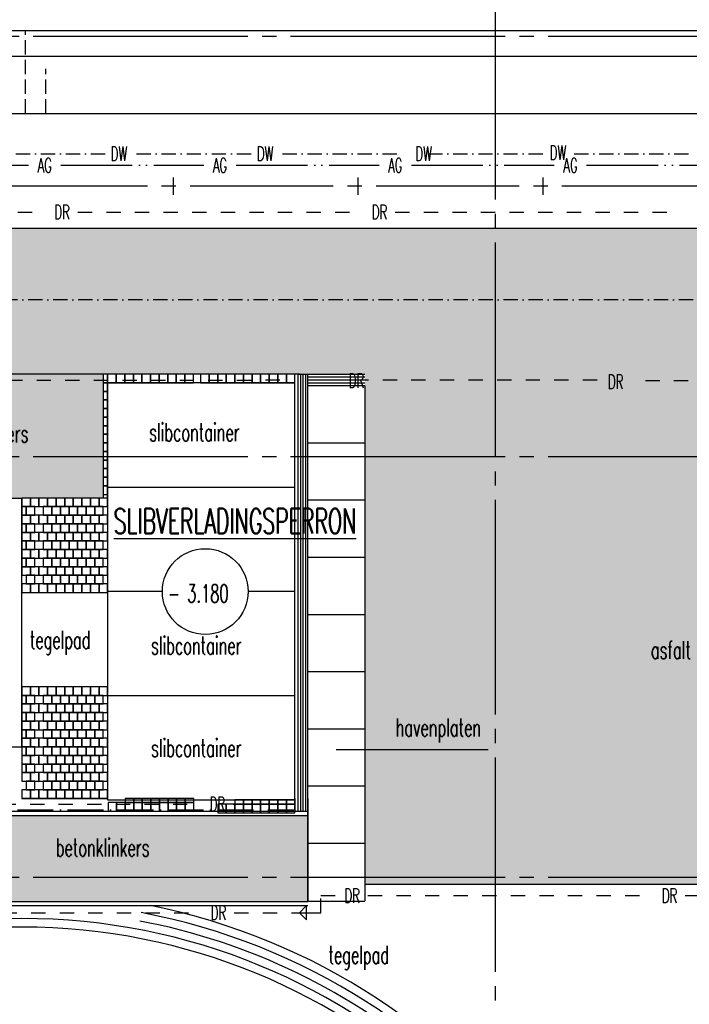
# Model space of a CAD drawing. Extents: x 0 to 295580, y 0 to 170026.
# Tile 12 of 30: x 128401 to 151818, y 94453 to 128878. Entities that reach past the tile are written whole.
import ezdxf
from ezdxf.enums import TextEntityAlignment as Align

# ---------------------------------------------------------------- set-up
doc = ezdxf.new("R2010")
doc.units = 0
doc.header["$LTSCALE"] = 250
for name, pattern in [('CENTRE_M', [7, 5, -1, 0, -1]), ('CENTRE_S', [3.5, 2, -0.75, 0, -0.75]), ('DCENTRE_L', [13, 10, -1, 0, -1, 0, -1]), ('HIDDEN_M', [2.75, 2, -0.75]), ('STR4', [26, 20, -2, 2, -2]), ('STRAMIEN_X', [36, 30, -2, 2, -2]), ('STRIPE_M', [4, 2, -2])]:
    doc.linetypes.add(name, pattern=pattern)
doc.layers.get('0').update_dxf_attribs({"linetype": 'CONTINUOUS'})
for name, color, linetype in [('B0', 51, 'CONTINUOUS'), ('B1', 52, 'CONTINUOUS'), ('B2', 30, 'CONTINUOUS'), ('B3', 110, 'CONTINUOUS'), ('B3-AFRAST', 110, 'STR4'), ('B4', 140, 'CONTINUOUS'), ('BCL1', 71, 'CENTRE_S'), ('BHL2', 63, 'HIDDEN_M'), ('BPP-105', 105, 'CONTINUOUS'), ('BPP-33', 33, 'CONTINUOUS'), ('BTXT2', 123, 'CONTINUOUS'), ('BTXT3', 150, 'CONTINUOUS'), ('BTXT4', 171, 'CONTINUOUS'), ('HULP-AG', 50, 'DCENTRE_L'), ('HULP-DR', 254, 'STRIPE_M'), ('HULP-DW', 130, 'CENTRE_S'), ('HULP-TR', 43, 'CENTRE_M'), ('MEETLIJNEN', 20, 'STRAMIEN_X')]:
    doc.layers.add(name, color=color, linetype=linetype)
doc.styles.add('SIMPLEX06', font='SIMPLEX.shx', dxfattribs={"width": 0.6, "height": 625})

msp = doc.modelspace()

# ---------------------------------------------------------------- linework, layer by layer
for p, q in [((138181.07472, 97652.83576), (138431.07472, 97902.83576)), ((138431.07472, 97402.83576), (138431.07472, 97902.83576)), ((138181.07472, 97652.83576), (138431.07472, 97402.83576)), ((138431.07472, 97652.83576), (138931.07472, 97652.83576))]:
    msp.add_line(p, q)
at = {"layer": 'B0'}
msp.add_line((131326.02688, 112282.38874), (131326.02688, 112152.83576), dxfattribs=at)
for points in [[(131476.02688, 116182.38874), (131476.02688, 116482.38874), (131326.02688, 116482.38874), (131326.02688, 116182.38874)], [(131476.02688, 115882.38874), (131476.02688, 116182.38874), (131326.02688, 116182.38874), (131326.02688, 115882.38874)], [(131476.02688, 115582.38874), (131476.02688, 115882.38874), (131326.02688, 115882.38874), (131326.02688, 115582.38874)], [(131476.02688, 115282.38874), (131476.02688, 115582.38874), (131326.02688, 115582.38874), (131326.02688, 115282.38874)], [(131476.02688, 114978.41562), (131476.02688, 115278.41562), (131326.02688, 115278.41562), (131326.02688, 114978.41562)], [(131476.02688, 114682.38874), (131476.02688, 114982.38874), (131326.02688, 114982.38874), (131326.02688, 114682.38874)], [(131476.02688, 114382.38874), (131476.02688, 114682.38874), (131326.02688, 114682.38874), (131326.02688, 114382.38874)], [(131476.02688, 114082.38874), (131476.02688, 114382.38874), (131326.02688, 114382.38874), (131326.02688, 114082.38874)], [(131476.02688, 113782.38874), (131476.02688, 114082.38874), (131326.02688, 114082.38874), (131326.02688, 113782.38874)], [(131476.02688, 113482.38874), (131476.02688, 113782.38874), (131326.02688, 113782.38874), (131326.02688, 113482.38874)], [(131476.02688, 113182.38874), (131476.02688, 113482.38874), (131326.02688, 113482.38874), (131326.02688, 113182.38874)], [(131476.02688, 112882.38874), (131476.02688, 113182.38874), (131326.02688, 113182.38874), (131326.02688, 112882.38874)], [(131476.02688, 112582.38874), (131476.02688, 112882.38874), (131326.02688, 112882.38874), (131326.02688, 112582.38874)], [(131476.02688, 112282.38874), (131476.02688, 112582.38874), (131326.02688, 112582.38874), (131326.02688, 112282.38874)], [(128626.02688, 111552.83576), (128626.02688, 111852.83576), (128476.02688, 111852.83576), (128476.02688, 111552.83576)], [(128626.02688, 110952.83576), (128626.02688, 111252.83576), (128476.02688, 111252.83576), (128476.02688, 110952.83576)], [(128626.02688, 110352.83576), (128626.02688, 110652.83576), (128476.02688, 110652.83576), (128476.02688, 110352.83576)], [(128626.02688, 109752.83576), (128626.02688, 110052.83576), (128476.02688, 110052.83576), (128476.02688, 109752.83576)], [(128626.02688, 104952.83576), (128626.02688, 105252.83576), (128476.02688, 105252.83576), (128476.02688, 104952.83576)], [(128626.02688, 104352.83576), (128626.02688, 104652.83576), (128476.02688, 104652.83576), (128476.02688, 104352.83576)], [(128626.02688, 103752.83576), (128626.02688, 104052.83576), (128476.02688, 104052.83576), (128476.02688, 103752.83576)], [(128626.02688, 103152.83576), (128626.02688, 103452.83576), (128476.02688, 103452.83576), (128476.02688, 103152.83576)], [(128626.02688, 102552.83576), (128626.02688, 102852.83576), (128476.02688, 102852.83576), (128476.02688, 102552.83576)], [(132090, 101502.83576), (132390, 101502.83576), (132390, 101652.83576), (132090, 101652.83576)], [(132390, 101502.83576), (132690, 101502.83576), (132690, 101652.83576), (132390, 101652.83576)], [(132690, 101502.83576), (132990, 101502.83576), (132990, 101652.83576), (132690, 101652.83576)], [(132990, 101502.83576), (133290, 101502.83576), (133290, 101652.83576), (132990, 101652.83576)], [(133290, 101502.83576), (133590, 101502.83576), (133590, 101652.83576), (133290, 101652.83576)], [(133590, 101502.83576), (133890, 101502.83576), (133890, 101652.83576), (133590, 101652.83576)], [(133890, 101502.83576), (134190, 101502.83576), (134190, 101652.83576), (133890, 101652.83576)], [(134190, 101502.83576), (134490, 101502.83576), (134490, 101652.83576), (134190, 101652.83576)], [(135926.02688, 101452.83576), (136226.02688, 101452.83576), (136226.02688, 101602.83576), (135926.02688, 101602.83576)], [(136226.02688, 101452.83576), (136526.02688, 101452.83576), (136526.02688, 101602.83576), (136226.02688, 101602.83576)], [(136526.02688, 101452.83576), (136826.02688, 101452.83576), (136826.02688, 101602.83576), (136526.02688, 101602.83576)], [(136826.02688, 101452.83576), (137126.02688, 101452.83576), (137126.02688, 101602.83576), (136826.02688, 101602.83576)], [(137126.02688, 101452.83576), (137426.02688, 101452.83576), (137426.02688, 101602.83576), (137126.02688, 101602.83576)], [(137426.02688, 101452.83576), (137726.02688, 101452.83576), (137726.02688, 101602.83576), (137426.02688, 101602.83576)], [(137726.02688, 101452.83576), (138026.02688, 101452.83576), (138026.02688, 101602.83576), (137726.02688, 101602.83576)]]:
    msp.add_lwpolyline(points, close=True, dxfattribs=at)
for radius, start, end in [(22700, 182.513779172, 78.572505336), (22400, 182.513779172, 79.251764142), (22100, 49.034148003, 79.251764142)]:
    msp.add_arc((128476.02688, 75652.83576), radius, start, end, dxfattribs=at)
at = {"layer": 'B1'}
msp.add_line((45176.02688, 127602.83576), (283866.02688, 127602.83576), dxfattribs=at)
at = {"layer": 'B2'}
for p, q in [((46062.05376, 128502.83576), (282466.02688, 128502.83576)), ((94217.6741, 125602.83576), (285466.02688, 125602.83576)), ((138026.02688, 116232.83576), (138026.02688, 116482.38874)), ((138126.02688, 116482.38874), (140476.02688, 116482.38874)), ((138126.02688, 116482.38874), (138126.02688, 101202.83576)), ((138216.02688, 116482.38874), (138216.02688, 101202.83576)), ((138306.02688, 116482.38874), (138306.02688, 101202.83576)), ((138396.02688, 116482.38874), (138396.02688, 101202.83576)), ((138476.02688, 116075.44702), (138476.02688, 116482.38874)), ((140476.02688, 116375.44702), (138476.02688, 116375.44702)), ((140476.02688, 116275.44702), (138476.02688, 116275.44702)), ((140476.02688, 116175.44702), (138476.02688, 116175.44702)), ((131476.02688, 101652.83576), (128476.02688, 101652.83576)), ((138026.02688, 101652.83576), (138026.02688, 101202.83576)), ((98951.02688, 101202.83576), (138476.02688, 101202.83576)), ((99001.02688, 97902.83576), (138476.02688, 97902.83576))]:
    msp.add_line(p, q, dxfattribs=at)
at = {"layer": 'B3'}
for p, q in [((277216.02688, 121582.38874), (93951.02688, 121582.38874)), ((138201.02688, 116482.38874), (117576.02688, 116482.38874)), ((140476.02688, 116075.44702), (138476.02688, 116075.44702)), ((138476.02688, 98052.83576), (138476.02688, 116075.44702)), ((140476.02688, 116075.44702), (140476.02688, 98075.44702)), ((140476.02688, 114075.44702), (138476.02688, 114075.44702)), ((131476.02688, 112537.83576), (138026.02688, 112537.83576)), ((140476.02688, 112075.44702), (138476.02688, 112075.44702)), ((140476.02688, 110075.44702), (138476.02688, 110075.44702)), ((131476.02688, 108892.83576), (133391.47176, 108892.83576)), ((136391.41019, 108892.83576), (138026.02688, 108892.83576)), ((140476.02688, 108075.44702), (138476.02688, 108075.44702)), ((140476.02688, 106075.44702), (138476.02688, 106075.44702)), ((131476.02688, 105247.83576), (138026.02688, 105247.83576)), ((140476.02688, 104075.44702), (138476.02688, 104075.44702)), ((140476.02688, 102075.44702), (138476.02688, 102075.44702)), ((138476.02688, 101652.83576), (138476.02688, 98052.83576)), ((99001.02688, 101052.83576), (138476.02688, 101052.83576)), ((140476.02688, 100075.44702), (138476.02688, 100075.44702)), ((140476.02688, 98652.83576), (174476.02688, 98652.83576)), ((99001.02688, 98052.83576), (138476.02688, 98052.83576)), ((140476.02688, 98052.83576), (138476.02688, 98052.83576))]:
    msp.add_line(p, q, dxfattribs=at)
msp.add_lwpolyline([(131476.02688, 101602.83576), (138026.02688, 101602.83576), (138026.02688, 116182.83576), (131476.02688, 116182.83576)], close=True, dxfattribs=at)
at = {"layer": 'B3-AFRAST'}
for p, q in [((133766.26268, 123355.9419), (133766.26268, 122757.28076)), ((140231.26268, 123355.9419), (140231.26268, 122757.28076)), ((146696.26268, 123355.9419), (146696.26268, 122757.28076)), ((256366.02688, 123052.83576), (43426.02688, 123052.83576))]:
    msp.add_line(p, q, dxfattribs=at)
at = {"layer": 'B4'}
for p, q in [((122326.02688, 112152.83576), (128476.02688, 112152.83576)), ((128476.02688, 103452.83576), (128476.02688, 112152.83576)), ((122326.02688, 103452.83576), (128476.02688, 103452.83576))]:
    msp.add_line(p, q, dxfattribs=at)
for radius, start, end in [(21800, 1.971574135, 178.028425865), (21500, 1.999095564, 178.000904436)]:
    msp.add_arc((128476.02688, 75652.83576), radius, start, end, dxfattribs=at)
at = {"layer": 'BCL1'}
msp.add_line((290216.02688, 119082.38874), (96451.02688, 119082.38874), dxfattribs=at)
at = {"layer": 'BHL2'}
for p, q in [((128603.52515, 125602.83576), (128603.52515, 128502.83576)), ((129311.13364, 125602.83576), (129311.13364, 127156.53307))]:
    msp.add_line(p, q, dxfattribs=at)
at = {"layer": 'BPP-105'}
for points in [[(122326.02688, 112152.83576), (122326.02688, 116482.38874), (131326.02688, 112152.83576), (131326.02688, 116482.38874)], [(99001.02688, 98052.83576), (99001.02688, 101052.83576), (138476.02688, 98052.83576), (138476.02688, 101052.83576)]]:
    msp.add_solid(points, dxfattribs=at)
at = {"layer": 'BPP-33'}
for points in [[(287216.02688, 116582.38874), (287216.02688, 121582.38874), (98951.02688, 116482.38874), (98951.02688, 121582.38874)], [(140476.02688, 98652.83576), (140476.02688, 116652.83576), (174476.02688, 98696.04109), (174476.02688, 116652.83576)]]:
    msp.add_solid(points, dxfattribs=at)
at = {"layer": 'BTXT2'}
msp.add_line((144779.89547, 103355.21747), (139463.75984, 103355.21747), dxfattribs=at)
for points in [[(131476.02688, 116182.83576), (131776.02688, 116182.83576), (131776.02688, 116482.83576), (131476.02688, 116482.83576)], [(131776.02688, 116182.83576), (132076.02688, 116182.83576), (132076.02688, 116482.83576), (131776.02688, 116482.83576)], [(132076.02688, 116182.83576), (132376.02688, 116182.83576), (132376.02688, 116482.83576), (132076.02688, 116482.83576)], [(132376.02688, 116182.83576), (132676.02688, 116182.83576), (132676.02688, 116482.83576), (132376.02688, 116482.83576)], [(132676.02688, 116182.83576), (132976.02688, 116182.83576), (132976.02688, 116482.83576), (132676.02688, 116482.83576)], [(132976.02688, 116182.83576), (133276.02688, 116182.83576), (133276.02688, 116482.83576), (132976.02688, 116482.83576)], [(133276.02688, 116182.83576), (133576.02688, 116182.83576), (133576.02688, 116482.83576), (133276.02688, 116482.83576)], [(133576.02688, 116182.83576), (133876.02688, 116182.83576), (133876.02688, 116482.83576), (133576.02688, 116482.83576)], [(133876.02688, 116182.83576), (134176.02688, 116182.83576), (134176.02688, 116482.83576), (133876.02688, 116482.83576)], [(134176.02688, 116182.83576), (134476.02688, 116182.83576), (134476.02688, 116482.83576), (134176.02688, 116482.83576)], [(134726.02688, 116182.83576), (135026.02688, 116182.83576), (135026.02688, 116482.83576), (134726.02688, 116482.83576)], [(135026.02688, 116182.83576), (135326.02688, 116182.83576), (135326.02688, 116482.83576), (135026.02688, 116482.83576)], [(135326.02688, 116182.83576), (135626.02688, 116182.83576), (135626.02688, 116482.83576), (135326.02688, 116482.83576)], [(135626.02688, 116182.83576), (135926.02688, 116182.83576), (135926.02688, 116482.83576), (135626.02688, 116482.83576)], [(135926.02688, 116182.83576), (136226.02688, 116182.83576), (136226.02688, 116482.83576), (135926.02688, 116482.83576)], [(136226.02688, 116182.83576), (136526.02688, 116182.83576), (136526.02688, 116482.83576), (136226.02688, 116482.83576)], [(136526.02688, 116182.83576), (136826.02688, 116182.83576), (136826.02688, 116482.83576), (136526.02688, 116482.83576)], [(136826.02688, 116182.83576), (137126.02688, 116182.83576), (137126.02688, 116482.83576), (136826.02688, 116482.83576)], [(137126.02688, 116182.83576), (137426.02688, 116182.83576), (137426.02688, 116482.83576), (137126.02688, 116482.83576)], [(137426.02688, 116182.83576), (137726.02688, 116182.83576), (137726.02688, 116482.83576), (137426.02688, 116482.83576)], [(137726.02688, 116182.83576), (138026.02688, 116182.83576), (138026.02688, 116482.83576), (137726.02688, 116482.83576)], [(128476.02688, 111852.83576), (128776.02688, 111852.83576), (128776.02688, 112152.83576), (128476.02688, 112152.83576)], [(128776.02688, 111852.83576), (129076.02688, 111852.83576), (129076.02688, 112152.83576), (128776.02688, 112152.83576)], [(129076.02688, 111852.83576), (129376.02688, 111852.83576), (129376.02688, 112152.83576), (129076.02688, 112152.83576)], [(129376.02688, 111852.83576), (129676.02688, 111852.83576), (129676.02688, 112152.83576), (129376.02688, 112152.83576)], [(129676.02688, 111852.83576), (129976.02688, 111852.83576), (129976.02688, 112152.83576), (129676.02688, 112152.83576)], [(129976.02688, 111852.83576), (130276.02688, 111852.83576), (130276.02688, 112152.83576), (129976.02688, 112152.83576)], [(130276.02688, 111852.83576), (130576.02688, 111852.83576), (130576.02688, 112152.83576), (130276.02688, 112152.83576)], [(130576.02688, 111852.83576), (130876.02688, 111852.83576), (130876.02688, 112152.83576), (130576.02688, 112152.83576)], [(130876.02688, 111852.83576), (131176.02688, 111852.83576), (131176.02688, 112152.83576), (130876.02688, 112152.83576)], [(131176.02688, 111852.83576), (131476.02688, 111852.83576), (131476.02688, 112152.83576), (131176.02688, 112152.83576)], [(128476.02688, 111252.83576), (128776.02688, 111252.83576), (128776.02688, 111552.83576), (128476.02688, 111552.83576)], [(128626.02688, 111552.83576), (128926.02688, 111552.83576), (128926.02688, 111852.83576), (128626.02688, 111852.83576)], [(128776.02688, 111252.83576), (129076.02688, 111252.83576), (129076.02688, 111552.83576), (128776.02688, 111552.83576)], [(129076.02688, 111252.83576), (129376.02688, 111252.83576), (129376.02688, 111552.83576), (129076.02688, 111552.83576)], [(129226.02688, 111552.83576), (129526.02688, 111552.83576), (129526.02688, 111852.83576), (129226.02688, 111852.83576)], [(129376.02688, 111252.83576), (129676.02688, 111252.83576), (129676.02688, 111552.83576), (129376.02688, 111552.83576)], [(129526.02688, 111552.83576), (129826.02688, 111552.83576), (129826.02688, 111852.83576), (129526.02688, 111852.83576)], [(129676.02688, 111252.83576), (129976.02688, 111252.83576), (129976.02688, 111552.83576), (129676.02688, 111552.83576)], [(129826.02688, 111552.83576), (130126.02688, 111552.83576), (130126.02688, 111852.83576), (129826.02688, 111852.83576)], [(129976.02688, 111252.83576), (130276.02688, 111252.83576), (130276.02688, 111552.83576), (129976.02688, 111552.83576)], [(130126.02688, 111552.83576), (130426.02688, 111552.83576), (130426.02688, 111852.83576), (130126.02688, 111852.83576)], [(130276.02688, 111252.83576), (130576.02688, 111252.83576), (130576.02688, 111552.83576), (130276.02688, 111552.83576)], [(130426.02688, 111552.83576), (130726.02688, 111552.83576), (130726.02688, 111852.83576), (130426.02688, 111852.83576)], [(130576.02688, 111252.83576), (130876.02688, 111252.83576), (130876.02688, 111552.83576), (130576.02688, 111552.83576)], [(130726.02688, 111552.83576), (131026.02688, 111552.83576), (131026.02688, 111852.83576), (130726.02688, 111852.83576)], [(130876.02688, 111252.83576), (131176.02688, 111252.83576), (131176.02688, 111552.83576), (130876.02688, 111552.83576)], [(131026.02688, 111552.83576), (131326.02688, 111552.83576), (131326.02688, 111852.83576), (131026.02688, 111852.83576)], [(131176.02688, 111252.83576), (131476.02688, 111252.83576), (131476.02688, 111552.83576), (131176.02688, 111552.83576)], [(128626.02688, 110952.83576), (128926.02688, 110952.83576), (128926.02688, 111252.83576), (128626.02688, 111252.83576)], [(129226.02688, 110952.83576), (129526.02688, 110952.83576), (129526.02688, 111252.83576), (129226.02688, 111252.83576)], [(129526.02688, 110952.83576), (129826.02688, 110952.83576), (129826.02688, 111252.83576), (129526.02688, 111252.83576)], [(129826.02688, 110952.83576), (130126.02688, 110952.83576), (130126.02688, 111252.83576), (129826.02688, 111252.83576)], [(130126.02688, 110952.83576), (130426.02688, 110952.83576), (130426.02688, 111252.83576), (130126.02688, 111252.83576)], [(130426.02688, 110952.83576), (130726.02688, 110952.83576), (130726.02688, 111252.83576), (130426.02688, 111252.83576)], [(130726.02688, 110952.83576), (131026.02688, 110952.83576), (131026.02688, 111252.83576), (130726.02688, 111252.83576)], [(131026.02688, 110952.83576), (131326.02688, 110952.83576), (131326.02688, 111252.83576), (131026.02688, 111252.83576)], [(128476.02688, 110652.83576), (128776.02688, 110652.83576), (128776.02688, 110952.83576), (128476.02688, 110952.83576)], [(128776.02688, 110652.83576), (129076.02688, 110652.83576), (129076.02688, 110952.83576), (128776.02688, 110952.83576)], [(129076.02688, 110652.83576), (129376.02688, 110652.83576), (129376.02688, 110952.83576), (129076.02688, 110952.83576)], [(129376.02688, 110652.83576), (129676.02688, 110652.83576), (129676.02688, 110952.83576), (129376.02688, 110952.83576)], [(129676.02688, 110652.83576), (129976.02688, 110652.83576), (129976.02688, 110952.83576), (129676.02688, 110952.83576)], [(129976.02688, 110652.83576), (130276.02688, 110652.83576), (130276.02688, 110952.83576), (129976.02688, 110952.83576)], [(130276.02688, 110652.83576), (130576.02688, 110652.83576), (130576.02688, 110952.83576), (130276.02688, 110952.83576)], [(130576.02688, 110652.83576), (130876.02688, 110652.83576), (130876.02688, 110952.83576), (130576.02688, 110952.83576)], [(130876.02688, 110652.83576), (131176.02688, 110652.83576), (131176.02688, 110952.83576), (130876.02688, 110952.83576)], [(131176.02688, 110652.83576), (131476.02688, 110652.83576), (131476.02688, 110952.83576), (131176.02688, 110952.83576)], [(128626.02688, 110352.83576), (128926.02688, 110352.83576), (128926.02688, 110652.83576), (128626.02688, 110652.83576)], [(129226.02688, 110352.83576), (129526.02688, 110352.83576), (129526.02688, 110652.83576), (129226.02688, 110652.83576)], [(129526.02688, 110352.83576), (129826.02688, 110352.83576), (129826.02688, 110652.83576), (129526.02688, 110652.83576)], [(129826.02688, 110352.83576), (130126.02688, 110352.83576), (130126.02688, 110652.83576), (129826.02688, 110652.83576)], [(130126.02688, 110352.83576), (130426.02688, 110352.83576), (130426.02688, 110652.83576), (130126.02688, 110652.83576)], [(130426.02688, 110352.83576), (130726.02688, 110352.83576), (130726.02688, 110652.83576), (130426.02688, 110652.83576)], [(130726.02688, 110352.83576), (131026.02688, 110352.83576), (131026.02688, 110652.83576), (130726.02688, 110652.83576)], [(131026.02688, 110352.83576), (131326.02688, 110352.83576), (131326.02688, 110652.83576), (131026.02688, 110652.83576)], [(128476.02688, 110052.83576), (128776.02688, 110052.83576), (128776.02688, 110352.83576), (128476.02688, 110352.83576)], [(128776.02688, 110052.83576), (129076.02688, 110052.83576), (129076.02688, 110352.83576), (128776.02688, 110352.83576)], [(129076.02688, 110052.83576), (129376.02688, 110052.83576), (129376.02688, 110352.83576), (129076.02688, 110352.83576)], [(129376.02688, 110052.83576), (129676.02688, 110052.83576), (129676.02688, 110352.83576), (129376.02688, 110352.83576)], [(129676.02688, 110052.83576), (129976.02688, 110052.83576), (129976.02688, 110352.83576), (129676.02688, 110352.83576)], [(129976.02688, 110052.83576), (130276.02688, 110052.83576), (130276.02688, 110352.83576), (129976.02688, 110352.83576)], [(130276.02688, 110052.83576), (130576.02688, 110052.83576), (130576.02688, 110352.83576), (130276.02688, 110352.83576)], [(130576.02688, 110052.83576), (130876.02688, 110052.83576), (130876.02688, 110352.83576), (130576.02688, 110352.83576)], [(130876.02688, 110052.83576), (131176.02688, 110052.83576), (131176.02688, 110352.83576), (130876.02688, 110352.83576)], [(131176.02688, 110052.83576), (131476.02688, 110052.83576), (131476.02688, 110352.83576), (131176.02688, 110352.83576)], [(128626.02688, 109752.83576), (128926.02688, 109752.83576), (128926.02688, 110052.83576), (128626.02688, 110052.83576)], [(129226.02688, 109752.83576), (129526.02688, 109752.83576), (129526.02688, 110052.83576), (129226.02688, 110052.83576)], [(129526.02688, 109752.83576), (129826.02688, 109752.83576), (129826.02688, 110052.83576), (129526.02688, 110052.83576)], [(129826.02688, 109752.83576), (130126.02688, 109752.83576), (130126.02688, 110052.83576), (129826.02688, 110052.83576)], [(130126.02688, 109752.83576), (130426.02688, 109752.83576), (130426.02688, 110052.83576), (130126.02688, 110052.83576)], [(130426.02688, 109752.83576), (130726.02688, 109752.83576), (130726.02688, 110052.83576), (130426.02688, 110052.83576)], [(130726.02688, 109752.83576), (131026.02688, 109752.83576), (131026.02688, 110052.83576), (130726.02688, 110052.83576)], [(131026.02688, 109752.83576), (131326.02688, 109752.83576), (131326.02688, 110052.83576), (131026.02688, 110052.83576)], [(128476.02688, 109452.83576), (128776.02688, 109452.83576), (128776.02688, 109752.83576), (128476.02688, 109752.83576)], [(128776.02688, 109452.83576), (129076.02688, 109452.83576), (129076.02688, 109752.83576), (128776.02688, 109752.83576)], [(129076.02688, 109452.83576), (129376.02688, 109452.83576), (129376.02688, 109752.83576), (129076.02688, 109752.83576)], [(129376.02688, 109452.83576), (129676.02688, 109452.83576), (129676.02688, 109752.83576), (129376.02688, 109752.83576)], [(129676.02688, 109452.83576), (129976.02688, 109452.83576), (129976.02688, 109752.83576), (129676.02688, 109752.83576)], [(129976.02688, 109452.83576), (130276.02688, 109452.83576), (130276.02688, 109752.83576), (129976.02688, 109752.83576)], [(130276.02688, 109452.83576), (130576.02688, 109452.83576), (130576.02688, 109752.83576), (130276.02688, 109752.83576)], [(130576.02688, 109452.83576), (130876.02688, 109452.83576), (130876.02688, 109752.83576), (130576.02688, 109752.83576)], [(130876.02688, 109452.83576), (131176.02688, 109452.83576), (131176.02688, 109752.83576), (130876.02688, 109752.83576)], [(131176.02688, 109452.83576), (131476.02688, 109452.83576), (131476.02688, 109752.83576), (131176.02688, 109752.83576)], [(128476.02688, 108852.83576), (128776.02688, 108852.83576), (128776.02688, 109152.83576), (128476.02688, 109152.83576)], [(128626.02688, 109152.83576), (128926.02688, 109152.83576), (128926.02688, 109452.83576), (128626.02688, 109452.83576)], [(128776.02688, 108852.83576), (129076.02688, 108852.83576), (129076.02688, 109152.83576), (128776.02688, 109152.83576)], [(129076.02688, 108852.83576), (129376.02688, 108852.83576), (129376.02688, 109152.83576), (129076.02688, 109152.83576)], [(129226.02688, 109152.83576), (129526.02688, 109152.83576), (129526.02688, 109452.83576), (129226.02688, 109452.83576)], [(129376.02688, 108852.83576), (129676.02688, 108852.83576), (129676.02688, 109152.83576), (129376.02688, 109152.83576)], [(129526.02688, 109152.83576), (129826.02688, 109152.83576), (129826.02688, 109452.83576), (129526.02688, 109452.83576)], [(129676.02688, 108852.83576), (129976.02688, 108852.83576), (129976.02688, 109152.83576), (129676.02688, 109152.83576)], [(129826.02688, 109152.83576), (130126.02688, 109152.83576), (130126.02688, 109452.83576), (129826.02688, 109452.83576)], [(129976.02688, 108852.83576), (130276.02688, 108852.83576), (130276.02688, 109152.83576), (129976.02688, 109152.83576)], [(130126.02688, 109152.83576), (130426.02688, 109152.83576), (130426.02688, 109452.83576), (130126.02688, 109452.83576)], [(130276.02688, 108852.83576), (130576.02688, 108852.83576), (130576.02688, 109152.83576), (130276.02688, 109152.83576)], [(130426.02688, 109152.83576), (130726.02688, 109152.83576), (130726.02688, 109452.83576), (130426.02688, 109452.83576)], [(130576.02688, 108852.83576), (130876.02688, 108852.83576), (130876.02688, 109152.83576), (130576.02688, 109152.83576)], [(130726.02688, 109152.83576), (131026.02688, 109152.83576), (131026.02688, 109452.83576), (130726.02688, 109452.83576)], [(130876.02688, 108852.83576), (131176.02688, 108852.83576), (131176.02688, 109152.83576), (130876.02688, 109152.83576)], [(131026.02688, 109152.83576), (131326.02688, 109152.83576), (131326.02688, 109452.83576), (131026.02688, 109452.83576)], [(131176.02688, 108852.83576), (131476.02688, 108852.83576), (131476.02688, 109152.83576), (131176.02688, 109152.83576)], [(128476.02688, 105252.83576), (128776.02688, 105252.83576), (128776.02688, 105552.83576), (128476.02688, 105552.83576)], [(128776.02688, 105252.83576), (129076.02688, 105252.83576), (129076.02688, 105552.83576), (128776.02688, 105552.83576)], [(129076.02688, 105252.83576), (129376.02688, 105252.83576), (129376.02688, 105552.83576), (129076.02688, 105552.83576)], [(129376.02688, 105252.83576), (129676.02688, 105252.83576), (129676.02688, 105552.83576), (129376.02688, 105552.83576)], [(129676.02688, 105252.83576), (129976.02688, 105252.83576), (129976.02688, 105552.83576), (129676.02688, 105552.83576)], [(129976.02688, 105252.83576), (130276.02688, 105252.83576), (130276.02688, 105552.83576), (129976.02688, 105552.83576)], [(130276.02688, 105252.83576), (130576.02688, 105252.83576), (130576.02688, 105552.83576), (130276.02688, 105552.83576)], [(130576.02688, 105252.83576), (130876.02688, 105252.83576), (130876.02688, 105552.83576), (130576.02688, 105552.83576)], [(130876.02688, 105252.83576), (131176.02688, 105252.83576), (131176.02688, 105552.83576), (130876.02688, 105552.83576)], [(131176.02688, 105252.83576), (131476.02688, 105252.83576), (131476.02688, 105552.83576), (131176.02688, 105552.83576)], [(128626.02688, 104952.83576), (128926.02688, 104952.83576), (128926.02688, 105252.83576), (128626.02688, 105252.83576)], [(129226.02688, 104952.83576), (129526.02688, 104952.83576), (129526.02688, 105252.83576), (129226.02688, 105252.83576)], [(129526.02688, 104952.83576), (129826.02688, 104952.83576), (129826.02688, 105252.83576), (129526.02688, 105252.83576)], [(129826.02688, 104952.83576), (130126.02688, 104952.83576), (130126.02688, 105252.83576), (129826.02688, 105252.83576)], [(130126.02688, 104952.83576), (130426.02688, 104952.83576), (130426.02688, 105252.83576), (130126.02688, 105252.83576)], [(130426.02688, 104952.83576), (130726.02688, 104952.83576), (130726.02688, 105252.83576), (130426.02688, 105252.83576)], [(130726.02688, 104952.83576), (131026.02688, 104952.83576), (131026.02688, 105252.83576), (130726.02688, 105252.83576)], [(131026.02688, 104952.83576), (131326.02688, 104952.83576), (131326.02688, 105252.83576), (131026.02688, 105252.83576)], [(128476.02688, 104652.83576), (128776.02688, 104652.83576), (128776.02688, 104952.83576), (128476.02688, 104952.83576)], [(128626.02688, 104352.83576), (128926.02688, 104352.83576), (128926.02688, 104652.83576), (128626.02688, 104652.83576)], [(128776.02688, 104652.83576), (129076.02688, 104652.83576), (129076.02688, 104952.83576), (128776.02688, 104952.83576)], [(129076.02688, 104652.83576), (129376.02688, 104652.83576), (129376.02688, 104952.83576), (129076.02688, 104952.83576)], [(129226.02688, 104352.83576), (129526.02688, 104352.83576), (129526.02688, 104652.83576), (129226.02688, 104652.83576)], [(129376.02688, 104652.83576), (129676.02688, 104652.83576), (129676.02688, 104952.83576), (129376.02688, 104952.83576)], [(129526.02688, 104352.83576), (129826.02688, 104352.83576), (129826.02688, 104652.83576), (129526.02688, 104652.83576)], [(129676.02688, 104652.83576), (129976.02688, 104652.83576), (129976.02688, 104952.83576), (129676.02688, 104952.83576)], [(129826.02688, 104352.83576), (130126.02688, 104352.83576), (130126.02688, 104652.83576), (129826.02688, 104652.83576)], [(129976.02688, 104652.83576), (130276.02688, 104652.83576), (130276.02688, 104952.83576), (129976.02688, 104952.83576)], [(130126.02688, 104352.83576), (130426.02688, 104352.83576), (130426.02688, 104652.83576), (130126.02688, 104652.83576)], [(130276.02688, 104652.83576), (130576.02688, 104652.83576), (130576.02688, 104952.83576), (130276.02688, 104952.83576)], [(130426.02688, 104352.83576), (130726.02688, 104352.83576), (130726.02688, 104652.83576), (130426.02688, 104652.83576)], [(130576.02688, 104652.83576), (130876.02688, 104652.83576), (130876.02688, 104952.83576), (130576.02688, 104952.83576)], [(130726.02688, 104352.83576), (131026.02688, 104352.83576), (131026.02688, 104652.83576), (130726.02688, 104652.83576)], [(130876.02688, 104652.83576), (131176.02688, 104652.83576), (131176.02688, 104952.83576), (130876.02688, 104952.83576)], [(131026.02688, 104352.83576), (131326.02688, 104352.83576), (131326.02688, 104652.83576), (131026.02688, 104652.83576)], [(131176.02688, 104652.83576), (131476.02688, 104652.83576), (131476.02688, 104952.83576), (131176.02688, 104952.83576)], [(128476.02688, 104052.83576), (128776.02688, 104052.83576), (128776.02688, 104352.83576), (128476.02688, 104352.83576)], [(128776.02688, 104052.83576), (129076.02688, 104052.83576), (129076.02688, 104352.83576), (128776.02688, 104352.83576)], [(129076.02688, 104052.83576), (129376.02688, 104052.83576), (129376.02688, 104352.83576), (129076.02688, 104352.83576)], [(129376.02688, 104052.83576), (129676.02688, 104052.83576), (129676.02688, 104352.83576), (129376.02688, 104352.83576)], [(129676.02688, 104052.83576), (129976.02688, 104052.83576), (129976.02688, 104352.83576), (129676.02688, 104352.83576)], [(129976.02688, 104052.83576), (130276.02688, 104052.83576), (130276.02688, 104352.83576), (129976.02688, 104352.83576)], [(130276.02688, 104052.83576), (130576.02688, 104052.83576), (130576.02688, 104352.83576), (130276.02688, 104352.83576)], [(130576.02688, 104052.83576), (130876.02688, 104052.83576), (130876.02688, 104352.83576), (130576.02688, 104352.83576)], [(130876.02688, 104052.83576), (131176.02688, 104052.83576), (131176.02688, 104352.83576), (130876.02688, 104352.83576)], [(131176.02688, 104052.83576), (131476.02688, 104052.83576), (131476.02688, 104352.83576), (131176.02688, 104352.83576)], [(128626.02688, 103752.83576), (128926.02688, 103752.83576), (128926.02688, 104052.83576), (128626.02688, 104052.83576)], [(129226.02688, 103752.83576), (129526.02688, 103752.83576), (129526.02688, 104052.83576), (129226.02688, 104052.83576)], [(129526.02688, 103752.83576), (129826.02688, 103752.83576), (129826.02688, 104052.83576), (129526.02688, 104052.83576)], [(129826.02688, 103752.83576), (130126.02688, 103752.83576), (130126.02688, 104052.83576), (129826.02688, 104052.83576)], [(130126.02688, 103752.83576), (130426.02688, 103752.83576), (130426.02688, 104052.83576), (130126.02688, 104052.83576)], [(130426.02688, 103752.83576), (130726.02688, 103752.83576), (130726.02688, 104052.83576), (130426.02688, 104052.83576)], [(130726.02688, 103752.83576), (131026.02688, 103752.83576), (131026.02688, 104052.83576), (130726.02688, 104052.83576)], [(131026.02688, 103752.83576), (131326.02688, 103752.83576), (131326.02688, 104052.83576), (131026.02688, 104052.83576)], [(128476.02688, 103452.83576), (128776.02688, 103452.83576), (128776.02688, 103752.83576), (128476.02688, 103752.83576)], [(128776.02688, 103452.83576), (129076.02688, 103452.83576), (129076.02688, 103752.83576), (128776.02688, 103752.83576)], [(129076.02688, 103452.83576), (129376.02688, 103452.83576), (129376.02688, 103752.83576), (129076.02688, 103752.83576)], [(129376.02688, 103452.83576), (129676.02688, 103452.83576), (129676.02688, 103752.83576), (129376.02688, 103752.83576)], [(129676.02688, 103452.83576), (129976.02688, 103452.83576), (129976.02688, 103752.83576), (129676.02688, 103752.83576)], [(129976.02688, 103452.83576), (130276.02688, 103452.83576), (130276.02688, 103752.83576), (129976.02688, 103752.83576)], [(130276.02688, 103452.83576), (130576.02688, 103452.83576), (130576.02688, 103752.83576), (130276.02688, 103752.83576)], [(130576.02688, 103452.83576), (130876.02688, 103452.83576), (130876.02688, 103752.83576), (130576.02688, 103752.83576)], [(130876.02688, 103452.83576), (131176.02688, 103452.83576), (131176.02688, 103752.83576), (130876.02688, 103752.83576)], [(131176.02688, 103452.83576), (131476.02688, 103452.83576), (131476.02688, 103752.83576), (131176.02688, 103752.83576)], [(128626.02688, 103152.83576), (128926.02688, 103152.83576), (128926.02688, 103452.83576), (128626.02688, 103452.83576)], [(129226.02688, 103152.83576), (129526.02688, 103152.83576), (129526.02688, 103452.83576), (129226.02688, 103452.83576)], [(129526.02688, 103152.83576), (129826.02688, 103152.83576), (129826.02688, 103452.83576), (129526.02688, 103452.83576)], [(129826.02688, 103152.83576), (130126.02688, 103152.83576), (130126.02688, 103452.83576), (129826.02688, 103452.83576)], [(130126.02688, 103152.83576), (130426.02688, 103152.83576), (130426.02688, 103452.83576), (130126.02688, 103452.83576)], [(130426.02688, 103152.83576), (130726.02688, 103152.83576), (130726.02688, 103452.83576), (130426.02688, 103452.83576)], [(130726.02688, 103152.83576), (131026.02688, 103152.83576), (131026.02688, 103452.83576), (130726.02688, 103452.83576)], [(131026.02688, 103152.83576), (131326.02688, 103152.83576), (131326.02688, 103452.83576), (131026.02688, 103452.83576)], [(128476.02688, 102852.83576), (128776.02688, 102852.83576), (128776.02688, 103152.83576), (128476.02688, 103152.83576)], [(128776.02688, 102852.83576), (129076.02688, 102852.83576), (129076.02688, 103152.83576), (128776.02688, 103152.83576)], [(129076.02688, 102852.83576), (129376.02688, 102852.83576), (129376.02688, 103152.83576), (129076.02688, 103152.83576)], [(129376.02688, 102852.83576), (129676.02688, 102852.83576), (129676.02688, 103152.83576), (129376.02688, 103152.83576)], [(129676.02688, 102852.83576), (129976.02688, 102852.83576), (129976.02688, 103152.83576), (129676.02688, 103152.83576)], [(129976.02688, 102852.83576), (130276.02688, 102852.83576), (130276.02688, 103152.83576), (129976.02688, 103152.83576)], [(130276.02688, 102852.83576), (130576.02688, 102852.83576), (130576.02688, 103152.83576), (130276.02688, 103152.83576)], [(130576.02688, 102852.83576), (130876.02688, 102852.83576), (130876.02688, 103152.83576), (130576.02688, 103152.83576)], [(130876.02688, 102852.83576), (131176.02688, 102852.83576), (131176.02688, 103152.83576), (130876.02688, 103152.83576)], [(131176.02688, 102852.83576), (131476.02688, 102852.83576), (131476.02688, 103152.83576), (131176.02688, 103152.83576)], [(128626.02688, 102552.83576), (128926.02688, 102552.83576), (128926.02688, 102852.83576), (128626.02688, 102852.83576)], [(129226.02688, 102552.83576), (129526.02688, 102552.83576), (129526.02688, 102852.83576), (129226.02688, 102852.83576)], [(129526.02688, 102552.83576), (129826.02688, 102552.83576), (129826.02688, 102852.83576), (129526.02688, 102852.83576)], [(129826.02688, 102552.83576), (130126.02688, 102552.83576), (130126.02688, 102852.83576), (129826.02688, 102852.83576)], [(130126.02688, 102552.83576), (130426.02688, 102552.83576), (130426.02688, 102852.83576), (130126.02688, 102852.83576)], [(130426.02688, 102552.83576), (130726.02688, 102552.83576), (130726.02688, 102852.83576), (130426.02688, 102852.83576)], [(130726.02688, 102552.83576), (131026.02688, 102552.83576), (131026.02688, 102852.83576), (130726.02688, 102852.83576)], [(131026.02688, 102552.83576), (131326.02688, 102552.83576), (131326.02688, 102852.83576), (131026.02688, 102852.83576)], [(128476.02688, 102252.83576), (128776.02688, 102252.83576), (128776.02688, 102552.83576), (128476.02688, 102552.83576)], [(128626.02688, 101952.83576), (128926.02688, 101952.83576), (128926.02688, 102252.83576), (128626.02688, 102252.83576)], [(128776.02688, 102252.83576), (129076.02688, 102252.83576), (129076.02688, 102552.83576), (128776.02688, 102552.83576)], [(129076.02688, 102252.83576), (129376.02688, 102252.83576), (129376.02688, 102552.83576), (129076.02688, 102552.83576)], [(129226.02688, 101952.83576), (129526.02688, 101952.83576), (129526.02688, 102252.83576), (129226.02688, 102252.83576)], [(129376.02688, 102252.83576), (129676.02688, 102252.83576), (129676.02688, 102552.83576), (129376.02688, 102552.83576)], [(129526.02688, 101952.83576), (129826.02688, 101952.83576), (129826.02688, 102252.83576), (129526.02688, 102252.83576)], [(129676.02688, 102252.83576), (129976.02688, 102252.83576), (129976.02688, 102552.83576), (129676.02688, 102552.83576)], [(129826.02688, 101952.83576), (130126.02688, 101952.83576), (130126.02688, 102252.83576), (129826.02688, 102252.83576)], [(129976.02688, 102252.83576), (130276.02688, 102252.83576), (130276.02688, 102552.83576), (129976.02688, 102552.83576)], [(130126.02688, 101952.83576), (130426.02688, 101952.83576), (130426.02688, 102252.83576), (130126.02688, 102252.83576)], [(130276.02688, 102252.83576), (130576.02688, 102252.83576), (130576.02688, 102552.83576), (130276.02688, 102552.83576)], [(130426.02688, 101952.83576), (130726.02688, 101952.83576), (130726.02688, 102252.83576), (130426.02688, 102252.83576)], [(130576.02688, 102252.83576), (130876.02688, 102252.83576), (130876.02688, 102552.83576), (130576.02688, 102552.83576)], [(130726.02688, 101952.83576), (131026.02688, 101952.83576), (131026.02688, 102252.83576), (130726.02688, 102252.83576)], [(130876.02688, 102252.83576), (131176.02688, 102252.83576), (131176.02688, 102552.83576), (130876.02688, 102552.83576)], [(131026.02688, 101952.83576), (131326.02688, 101952.83576), (131326.02688, 102252.83576), (131026.02688, 102252.83576)], [(131176.02688, 102252.83576), (131476.02688, 102252.83576), (131476.02688, 102552.83576), (131176.02688, 102552.83576)], [(128476.02688, 101652.83576), (128776.02688, 101652.83576), (128776.02688, 101952.83576), (128476.02688, 101952.83576)], [(128776.02688, 101652.83576), (129076.02688, 101652.83576), (129076.02688, 101952.83576), (128776.02688, 101952.83576)], [(129076.02688, 101652.83576), (129376.02688, 101652.83576), (129376.02688, 101952.83576), (129076.02688, 101952.83576)], [(129376.02688, 101652.83576), (129676.02688, 101652.83576), (129676.02688, 101952.83576), (129376.02688, 101952.83576)], [(129676.02688, 101652.83576), (129976.02688, 101652.83576), (129976.02688, 101952.83576), (129676.02688, 101952.83576)], [(129976.02688, 101652.83576), (130276.02688, 101652.83576), (130276.02688, 101952.83576), (129976.02688, 101952.83576)], [(130276.02688, 101652.83576), (130576.02688, 101652.83576), (130576.02688, 101952.83576), (130276.02688, 101952.83576)], [(130576.02688, 101652.83576), (130876.02688, 101652.83576), (130876.02688, 101952.83576), (130576.02688, 101952.83576)], [(130876.02688, 101652.83576), (131176.02688, 101652.83576), (131176.02688, 101952.83576), (130876.02688, 101952.83576)], [(131176.02688, 101652.83576), (131476.02688, 101652.83576), (131476.02688, 101952.83576), (131176.02688, 101952.83576)], [(131490, 101202.83576), (131790, 101202.83576), (131790, 101502.83576), (131490, 101502.83576)], [(131790, 101202.83576), (132090, 101202.83576), (132090, 101502.83576), (131790, 101502.83576)], [(132090, 101202.83576), (132390, 101202.83576), (132390, 101502.83576), (132090, 101502.83576)], [(132390, 101202.83576), (132690, 101202.83576), (132690, 101502.83576), (132390, 101502.83576)], [(132690, 101202.83576), (132990, 101202.83576), (132990, 101502.83576), (132690, 101502.83576)], [(132990, 101202.83576), (133290, 101202.83576), (133290, 101502.83576), (132990, 101502.83576)], [(133290, 101202.83576), (133590, 101202.83576), (133590, 101502.83576), (133290, 101502.83576)], [(133590, 101202.83576), (133890, 101202.83576), (133890, 101502.83576), (133590, 101502.83576)], [(133890, 101202.83576), (134190, 101202.83576), (134190, 101502.83576), (133890, 101502.83576)], [(134190, 101202.83576), (134490, 101202.83576), (134490, 101502.83576), (134190, 101502.83576)], [(135326.02688, 101152.83576), (135626.02688, 101152.83576), (135626.02688, 101452.83576), (135326.02688, 101452.83576)], [(135626.02688, 101152.83576), (135926.02688, 101152.83576), (135926.02688, 101452.83576), (135626.02688, 101452.83576)], [(135926.02688, 101152.83576), (136226.02688, 101152.83576), (136226.02688, 101452.83576), (135926.02688, 101452.83576)], [(136226.02688, 101152.83576), (136526.02688, 101152.83576), (136526.02688, 101452.83576), (136226.02688, 101452.83576)], [(136526.02688, 101152.83576), (136826.02688, 101152.83576), (136826.02688, 101452.83576), (136526.02688, 101452.83576)], [(136826.02688, 101152.83576), (137126.02688, 101152.83576), (137126.02688, 101452.83576), (136826.02688, 101452.83576)], [(137126.02688, 101152.83576), (137426.02688, 101152.83576), (137426.02688, 101452.83576), (137126.02688, 101452.83576)], [(137426.02688, 101152.83576), (137726.02688, 101152.83576), (137726.02688, 101452.83576), (137426.02688, 101452.83576)], [(137726.02688, 101152.83576), (138026.02688, 101152.83576), (138026.02688, 101452.83576), (137726.02688, 101452.83576)]]:
    msp.add_lwpolyline(points, close=True, dxfattribs=at)
at = {"layer": 'BTXT3'}
msp.add_circle((134891.44098, 108883.22546), 1500, dxfattribs=at)
at = {"layer": 'HULP-AG'}
for p, q in [((123711.74116, 123789.32353), (128711.74116, 123789.32353)), ((129840.31259, 123789.32353), (134840.31259, 123789.32353)), ((135968.88402, 123789.32353), (140968.88402, 123789.32353)), ((142097.45545, 123789.32353), (147097.45545, 123789.32353)), ((148226.02688, 123789.32353), (153226.02688, 123789.32353))]:
    msp.add_line(p, q, dxfattribs=at)
at = {"layer": 'HULP-DR'}
for p, q in [((119333.52688, 122152.83576), (129333.52688, 122152.83576)), ((130433.52688, 122152.83576), (140433.52688, 122152.83576)), ((141533.52688, 122152.83576), (151533.52688, 122152.83576)), ((137496.03689, 116269.34109), (127496.03867, 116263.36523)), ((148596.03491, 116275.97429), (138596.03669, 116269.99843)), ((159782.52981, 116259.5322), (149782.5316, 116253.55634)), ((131476.02688, 111919.88874), (131476.02688, 114082.38874)), ((124763.52688, 101452.83576), (134763.52688, 101452.83576)), ((135863.52688, 101452.83576), (138026.02688, 101452.83576)), ((138931.07472, 98252.83576), (139476.02688, 98252.83576)), ((138931.07472, 97652.83576), (138931.07472, 98252.83576)), ((140576.02688, 98252.83576), (150576.02688, 98252.83576)), ((151676.02688, 98252.83576), (161676.02688, 98252.83576)), ((124801.02688, 97652.83576), (134801.02688, 97652.83576)), ((135901.02688, 97652.83576), (138931.07472, 97652.83576))]:
    msp.add_line(p, q, dxfattribs=at)
at = {"layer": 'HULP-DW'}
for p, q in [((127390.35817, 124189.32353), (131390.35817, 124189.32353)), ((132490.35817, 124189.32353), (136490.35817, 124189.32353)), ((137590.35817, 124189.32353), (141590.35817, 124189.32353)), ((142690.35817, 124189.32353), (146690.35817, 124189.32353)), ((147790.35817, 124189.32353), (151790.35817, 124189.32353))]:
    msp.add_line(p, q, dxfattribs=at)
at = {"layer": 'HULP-TR'}
msp.add_line((121326.02688, 101252.83576), (138026.02688, 101252.83576), dxfattribs=at)
msp.add_lwpolyline([(132696.19165, 101251.43686, 0, 250, 0), (133446.19165, 101251.43686, 0, 0, 0), (134855, 101251.43686, 0, 0, 0)], format="xyseb", dxfattribs=at)
at = {"layer": 'MEETLIJNEN'}
for p, q in [((145043.07602, 14586.27077), (145043.07602, 170025.80184)), ((11877.32481, 128302.83576), (278973.09449, 128302.83576)), ((11877.32481, 113602.83576), (278973.09449, 113602.83576)), ((11877.32481, 98902.83576), (278973.09449, 98902.83576))]:
    msp.add_line(p, q, dxfattribs=at)

# ---------------------------------------------------------------- texts
at = {"layer": 'BTXT2', "style": 'SIMPLEX06', "width": 0.6}
for p in [(128757.19637, 106884.13543), (139198.58353, 95871.32302)]:
    msp.add_text('tegelpad', height=625, dxfattribs=at).set_placement(p)
at = {"layer": 'BTXT3', "style": 'SIMPLEX06', "width": 0.6}
for s, p in [('betonklinkers', (125430, 114095)), ('slibcontainer', (132930.49243, 114140.90284)), ('- 3.180', (133585, 108505)), ('slibcontainer', (132995.49243, 106685.14721)), ('asfalt', (150477.05106, 106529.93563)), ('havenplaten', (141550.29772, 103817.81926)), ('slibcontainer', (132995.49243, 103102.251)), ('betonklinkers', (129665, 99620))]:
    msp.add_text(s, height=625, dxfattribs=at).set_placement(p)
at = {"layer": 'BTXT4', "style": 'SIMPLEX06', "width": 0.6}
msp.add_text('%%USLIBVERLADINGSPERRON', height=875, dxfattribs=at).set_placement((131690, 110910))
at = {"layer": 'HULP-AG', "style": 'SIMPLEX06', "width": 0.6}
for p in [(129276.02688, 123789.32353), (135404.59831, 123789.32353), (141533.16974, 123789.32353), (147661.74116, 123789.32353)]:
    msp.add_text('AG', height=500, dxfattribs=at).set_placement(p, align=Align.MIDDLE)
at = {"layer": 'HULP-DR', "style": 'SIMPLEX06', "width": 0.6}
for p in [(129883.52688, 122152.83576), (140983.52688, 122152.83576), (135313.52688, 101452.83576), (140026.02688, 98252.83576), (151126.02688, 98252.83576), (135351.02688, 97652.83576)]:
    msp.add_text('DR', height=500, dxfattribs=at).set_placement(p, align=Align.MIDDLE)
for p in [(140176.03679, 116259.66976), (149239.79477, 116220.24955)]:
    msp.add_text('DR', height=500, rotation=0.03, dxfattribs=at).set_placement(p, align=Align.MIDDLE)
at = {"layer": 'HULP-DW', "style": 'SIMPLEX06', "width": 0.6}
for p in [(131582.13782, 123938.86477), (136692.71928, 123948.7676), (142234.7637, 123941.75279), (146933.69065, 123978.47609)]:
    msp.add_text('DW', height=500, dxfattribs=at).set_placement(p)

doc.saveas('drawing.dxf')
